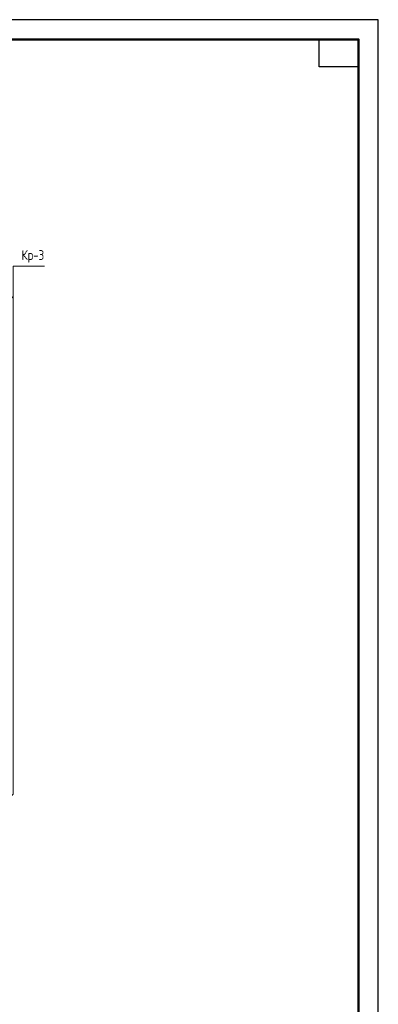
# Model space of a CAD drawing. Header units: millimetres. Extents: x 0 to 61017, y 0 to 42000.
# Tile 23 of 23: x 50291 to 59400, y 16970 to 42000. Entities that reach past the tile are written whole.
import ezdxf

# ---------------------------------------------------------------- set-up
doc = ezdxf.new("R2010")
doc.units = ezdxf.units.MM
doc.layers.add('Standard', color=7, linetype='Continuous', lineweight=25)
doc.layers.add('Позиционная метка номер позиции', color=7, linetype='Continuous', lineweight=13)
doc.styles.add('GOST 2.304-81', font='txt')

msp = doc.modelspace()

# ---------------------------------------------------------------- linework, layer by layer
at = {"layer": 'Standard', "color": 7, "linetype": 'Continuous', "lineweight": 13, "transparency": 33554687}
msp.add_lwpolyline([(0, 0), (59400, 0), (59400, 42000), (0, 42000), (0, 0)], close=True, dxfattribs=at)
for points in [[(0, 42000), (0, 0), (59400, 0), (59400, 42000), (0, 42000)], [(59400, 42000), (0, 42000), (0, 0), (59400, 0), (59400, 42000)]]:
    msp.add_lwpolyline(points, dxfattribs=at)
at = {"layer": 'Standard', "color": 7, "linetype": 'Continuous', "lineweight": 25, "transparency": 33554687}
msp.add_lwpolyline([(0, 42000), (0, 0), (59400, 0), (59400, 42000), (0, 42000)], dxfattribs=at)
at = {"layer": 'Standard', "color": 7, "linetype": 'Continuous', "lineweight": 50, "transparency": 33554687}
msp.add_lwpolyline([(2000, 41500), (58900, 41500), (58900, 500), (2000, 500), (2000, 41500)], close=True, dxfattribs=at)
at = {"layer": 'Standard', "color": 7, "linetype": 'Continuous', "lineweight": 25, "transparency": 33554687}
msp.add_lwpolyline([(58900, 41500), (58900, 40800), (57900, 40800), (57900, 41500), (58900, 41500)], close=True, dxfattribs=at)
at = {"layer": 'Позиционная метка номер позиции', "color": 7, "linetype": 'Continuous', "lineweight": 13, "transparency": 33554687}
for points in [[(49621, 34460), (50121, 34960), (50121, 35732), (50921, 35732)], [(49621, 21810), (50121, 22310), (50121, 35732), (50921, 35732)]]:
    msp.add_lwpolyline(points, dxfattribs=at)

# ---------------------------------------------------------------- texts
at = {"layer": 'Standard', "color": 7, "linetype": 'Continuous', "lineweight": 25, "transparency": 33554687, "insert": (50338, 35824), "char_height": 250, "width": 711.25, "attachment_point": 7, "style": 'GOST 2.304-81'}
msp.add_mtext('Кр-3', dxfattribs=at)

doc.saveas('drawing.dxf')
